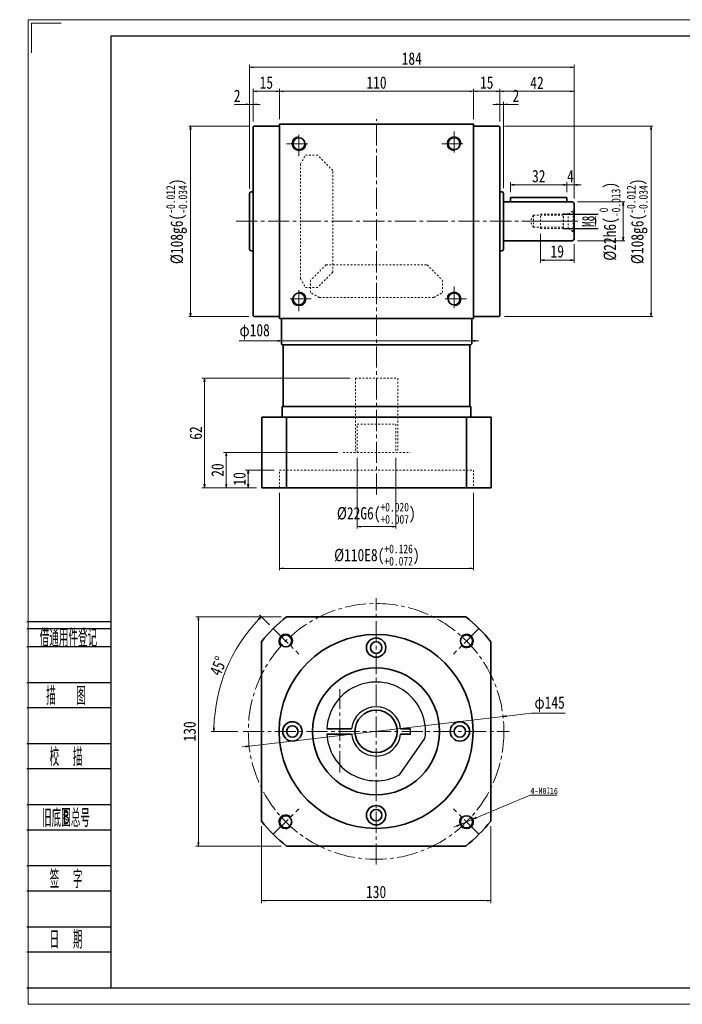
# Model space of a CAD drawing. Header units: millimetres. Extents: x -5 to 789, y 0 to 558.
# Tile 1 of 3: x -5 to 371, y 0 to 558. Entities that reach past the tile are written whole.
import ezdxf
from ezdxf.enums import TextEntityAlignment as Align

# ---------------------------------------------------------------- set-up
doc = ezdxf.new("R2010")
doc.units = ezdxf.units.MM
doc.linetypes.add('点画线', pattern=[18, 12, -2, 2, -2])
doc.linetypes.add('虚线', pattern=[2, 1, -1])
doc.layers.add('2细线层', color=4, linetype='Continuous')
doc.layers.add('6文字层', color=3, linetype='Continuous')
for name, color, linetype, lineweight in [('CDRAFT0', 7, 'Continuous', 35), ('中心线层', 1, '点画线', 18), ('图框_外框线', 7, 'Continuous', 18), ('尺寸线层', 3, 'Continuous', 18), ('粗实线层', 7, 'Continuous', 35), ('细实线', 211, 'Continuous', 18)]:
    doc.layers.add(name, color=color, linetype=linetype, lineweight=lineweight)
doc.styles.add('PC_TEXTSTYLE', font='ISOCP.SHX', dxfattribs={"width": 0.707, "bigfont": 'GBCBIG.SHX'})
doc.styles.add('宋体', font='txt', dxfattribs={"width": 0.8})
doc.styles.add('标准', font='txt', dxfattribs={"width": 0.667})
doc.dimstyles.new('a4-1-1', dxfattribs={"dimtxt": 3, "dimasz": 3, "dimexe": 1.5, "dimexo": 0, "dimgap": 0.5, "dimtad": 1, "dimdec": 3, "dimdsep": 46, "dimtxsty": '标准', "dimblk": '_CAXARROW', "dimcen": 0, "dimdle": 4, "dimazin": 2, "dimtfac": 0.707107, "dimtdec": 3, "dimtix": 1, "dimtmove": 2, "dimatfit": 3, "dimfxl": 0, "dimfrac": 2, "dimtolj": 1, "dimtzin": 0, "dimarcsym": 0})
doc.dimstyles.new('A水平标注$0', dxfattribs={"dimtxt": 3.5, "dimasz": 2, "dimexe": 1.5, "dimexo": 3, "dimgap": 1.1, "dimtad": 1, "dimtoh": 1, "dimdec": 4, "dimdsep": 46, "dimtxsty": '宋体', "dimblk": 'OPEN', "dimcen": 3, "dimclrd": 3, "dimclre": 3, "dimclrt": 6, "dimadec": 0, "dimazin": 0, "dimtm": 1e-09, "dimtfac": 1, "dimtdec": 4, "dimtix": 1, "dimtmove": 0, "dimatfit": 3, "dimldrblk": 'OPEN', "dimfxl": 0, "dimlwd": 13, "dimlwe": 13, "dimarcsym": 0})
doc.dimstyles.new('D直径标注φ25', dxfattribs={"dimtxt": 3.5, "dimasz": 2, "dimexe": 1, "dimexo": 3, "dimtad": 1, "dimtoh": 1, "dimdec": 1, "dimdsep": 46, "dimtxsty": '宋体', "dimblk": 'OPEN', "dimcen": 3, "dimclrd": 3, "dimclre": 3, "dimclrt": 130, "dimadec": 0, "dimazin": 0, "dimtm": 1e-09, "dimtfac": 1, "dimtdec": 1, "dimtmove": 0, "dimatfit": 0, "dimldrblk": 'OPEN', "dimfxl": 0, "dimlwd": 13, "dimlwe": 13, "dimarcsym": 0})
doc.dimstyles.new('螺孔(M8-7H)', dxfattribs={"dimtxt": 3.5, "dimasz": 2, "dimexe": 1.25, "dimexo": 3, "dimtad": 1, "dimtoh": 1, "dimdec": 4, "dimdsep": 46, "dimtxsty": '宋体', "dimblk": 'OPEN', "dimcen": 3, "dimclrd": 3, "dimclre": 3, "dimclrt": 2, "dimadec": 0, "dimazin": 0, "dimtm": 1e-09, "dimtfac": 1, "dimtdec": 4, "dimtmove": 0, "dimatfit": 3, "dimldrblk": 'OPEN', "dimfxl": 0, "dimlwd": 9, "dimlwe": 9, "dimarcsym": 0})

# ---------------------------------------------------------------- blocks, each defined once
blk = doc.blocks.new('m8-11111_1')
at = {"layer": '中心线层', "linetype": '点画线', "lineweight": 18}
blk.add_line((27.67, 0), (-2.1, 0), dxfattribs=at)
at = {"layer": '粗实线层', "color": 6, "linetype": '虚线', "lineweight": 18}
for p, q in [((0, -6.6), (0, 6.6)), ((0, 6.6), (0.43, 5.86)), ((3.3, 4.2), (0.43, 5.86)), ((0.43, -5.86), (0.43, 5.86)), ((6, 4.2), (3.3, 4.2)), ((3.3, -4.2), (3.3, 4.2)), ((6.2, 4), (6, 4.2)), ((6, -4.2), (6, 4.2)), ((19, 4), (6.2, 4)), ((6.2, -4), (6.2, 4)), ((23, 3.4), (6.2, 3.4)), ((19, -4), (19, 4)), ((23, 3.4), (24.96, 0)), ((23, 3.4), (23, -3.4)), ((23, -3.4), (24.96, 0)), ((3.3, -4.2), (0.43, -5.86)), ((6, -4.2), (3.3, -4.2)), ((6.2, -4), (6, -4.2)), ((23, -3.4), (6.2, -3.4)), ((19, -4), (6.2, -4)), ((0, -6.6), (0.43, -5.86))]:
    blk.add_line(p, q, dxfattribs=at)
blk = doc.blocks.new('_Open')
at = {"color": 0, "linetype": 'ByBlock', "lineweight": -2}
for p, q in [((-1, 0.17), (0, 0)), ((-1, -0.17), (0, 0)), ((0, 0), (-1, 0))]:
    blk.add_line(p, q, dxfattribs=at)
blk = doc.blocks.new('*D14')
at = {"layer": 'Defpoints', "color": 0}
for p in [(127.65, 517.58), (127.65, 497.38), (142.65, 498.88)]:
    blk.add_point(p, dxfattribs=at)
at = {"layer": '尺寸线层', "color": 3, "lineweight": 13}
for p, q in [((127.65, 500.38), (127.65, 519.08)), ((140.65, 517.58), (129.65, 517.58)), ((142.65, 501.88), (142.65, 519.08))]:
    blk.add_line(p, q, dxfattribs=at)
at = {"layer": '尺寸线层', "color": 3, "lineweight": 13, "xscale": 2, "yscale": 2, "zscale": 2, "rotation": 180}
blk.add_blockref('_Open', (127.65, 517.58), dxfattribs=at)
at = {"layer": '尺寸线层', "color": 3, "lineweight": 13, "xscale": 2, "yscale": 2, "zscale": 2}
blk.add_blockref('_Open', (142.65, 517.58), dxfattribs=at)
at = {"layer": '尺寸线层', "color": 6, "insert": (135.15, 522.48), "char_height": 7, "attachment_point": 5, "style": '宋体'}
blk.add_mtext('15', dxfattribs=at)
blk = doc.blocks.new('*D15')
at = {"layer": 'Defpoints', "color": 0}
for p in [(267.65, 517.58), (252.65, 498.88), (267.65, 497.38)]:
    blk.add_point(p, dxfattribs=at)
at = {"layer": '尺寸线层', "color": 3, "lineweight": 13}
for p, q in [((252.65, 501.88), (252.65, 519.08)), ((254.65, 517.58), (265.65, 517.58)), ((267.65, 500.38), (267.65, 519.08))]:
    blk.add_line(p, q, dxfattribs=at)
at = {"layer": '尺寸线层', "color": 3, "lineweight": 13, "xscale": 2, "yscale": 2, "zscale": 2, "rotation": 180}
blk.add_blockref('_Open', (252.65, 517.58), dxfattribs=at)
at = {"layer": '尺寸线层', "color": 3, "lineweight": 13, "xscale": 2, "yscale": 2, "zscale": 2}
blk.add_blockref('_Open', (267.65, 517.58), dxfattribs=at)
at = {"layer": '尺寸线层', "color": 6, "insert": (260.15, 522.48), "char_height": 7, "attachment_point": 5, "style": '宋体'}
blk.add_mtext('15', dxfattribs=at)
blk = doc.blocks.new('*D16')
at = {"layer": 'Defpoints', "color": 0}
for p in [(252.65, 517.58), (142.65, 498.88), (252.65, 498.88)]:
    blk.add_point(p, dxfattribs=at)
at = {"layer": '尺寸线层', "color": 3, "lineweight": 13}
for p, q in [((142.65, 501.88), (142.65, 519.08)), ((144.65, 517.58), (250.65, 517.58)), ((252.65, 501.88), (252.65, 519.08))]:
    blk.add_line(p, q, dxfattribs=at)
at = {"layer": '尺寸线层', "color": 3, "lineweight": 13, "xscale": 2, "yscale": 2, "zscale": 2, "rotation": 180}
blk.add_blockref('_Open', (142.65, 517.58), dxfattribs=at)
at = {"layer": '尺寸线层', "color": 3, "lineweight": 13, "xscale": 2, "yscale": 2, "zscale": 2}
blk.add_blockref('_Open', (252.65, 517.58), dxfattribs=at)
at = {"layer": '尺寸线层', "color": 6, "insert": (197.65, 522.5), "char_height": 7, "attachment_point": 5, "style": '宋体'}
blk.add_mtext('110', dxfattribs=at)
blk = doc.blocks.new('*D17')
at = {"layer": 'Defpoints', "color": 0}
for p in [(125.65, 531.19), (125.65, 459.49), (309.65, 453.88)]:
    blk.add_point(p, dxfattribs=at)
at = {"layer": '尺寸线层', "color": 3, "lineweight": 13}
for p, q in [((125.65, 462.49), (125.65, 532.69)), ((307.65, 531.19), (127.65, 531.19)), ((309.65, 456.88), (309.65, 532.69))]:
    blk.add_line(p, q, dxfattribs=at)
at = {"layer": '尺寸线层', "color": 3, "lineweight": 13, "xscale": 2, "yscale": 2, "zscale": 2, "rotation": 180}
blk.add_blockref('_Open', (125.65, 531.19), dxfattribs=at)
at = {"layer": '尺寸线层', "color": 3, "lineweight": 13, "xscale": 2, "yscale": 2, "zscale": 2}
blk.add_blockref('_Open', (309.65, 531.19), dxfattribs=at)
at = {"layer": '尺寸线层', "color": 6, "insert": (217.65, 536.11), "char_height": 7, "attachment_point": 5, "style": '宋体'}
blk.add_mtext('184', dxfattribs=at)
blk = doc.blocks.new('*D18')
at = {"layer": 'Defpoints', "color": 0}
for p in [(128.15, 497.88), (92.12, 389.88), (128.15, 389.88)]:
    blk.add_point(p, dxfattribs=at)
at = {"layer": '尺寸线层', "color": 3, "lineweight": 13}
for p, q in [((125.15, 497.88), (91.12, 497.88)), ((92.12, 495.88), (92.12, 391.88)), ((125.15, 389.88), (91.12, 389.88))]:
    blk.add_line(p, q, dxfattribs=at)
at = {"layer": '尺寸线层', "color": 3, "lineweight": 13, "xscale": 2, "yscale": 2, "zscale": 2}
for p, rotation in [((92.12, 497.88), 89.99999999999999), ((92.12, 389.88), 270)]:
    blk.add_blockref('_Open', p, dxfattribs=dict(at, rotation=rotation))
at = {"layer": '尺寸线层', "color": 130, "insert": (84.29, 443.88), "char_height": 7, "attachment_point": 5, "rotation": 90, "style": '宋体'}
blk.add_mtext('{\\A1;\\A1;%%C108g6({\\H0.707107x;\\S-0.012^ -0.034;})}', dxfattribs=at)
blk = doc.blocks.new('_CAXARROW')
blk.add_hatch(color=0).paths.add_polyline_path([(0, 0), (-1, 0.125), (-1, -0.125)], flags=0)
blk = doc.blocks.new('*D19')
at = {"layer": 'Defpoints', "color": 0}
for p in [(303.45, 447.88), (303.45, 439.88), (321.77, 439.88)]:
    blk.add_point(p, dxfattribs=at)
at = {"layer": '尺寸线层', "color": 0, "lineweight": -2}
for p, q in [((303.45, 447.88), (323.27, 447.88)), ((321.77, 444.88), (321.77, 442.88)), ((303.45, 439.88), (323.27, 439.88))]:
    blk.add_line(p, q, dxfattribs=at)
at = {"layer": '尺寸线层', "color": 0, "lineweight": -2, "xscale": 3, "yscale": 3, "zscale": 3}
for p, rotation in [((321.77, 447.88), 90), ((321.77, 439.88), 270)]:
    blk.add_blockref('_CAXARROW', p, dxfattribs=dict(at, rotation=rotation))
at = {"layer": '尺寸线层', "color": 0, "insert": (317.77, 443.88), "char_height": 7, "attachment_point": 5, "rotation": 90, "style": '标准'}
blk.add_mtext('\\A1;M8', dxfattribs=at)
blk = doc.blocks.new('*D20')
at = {"layer": 'Defpoints', "color": 0}
for p in [(308.65, 454.88), (308.65, 432.88), (337.57, 432.88)]:
    blk.add_point(p, dxfattribs=at)
at = {"layer": '尺寸线层', "color": 3, "lineweight": 13}
for p, q in [((311.65, 454.88), (338.57, 454.88)), ((337.57, 452.88), (337.57, 434.88)), ((311.65, 432.88), (338.57, 432.88))]:
    blk.add_line(p, q, dxfattribs=at)
at = {"layer": '尺寸线层', "color": 3, "lineweight": 13, "xscale": 2, "yscale": 2, "zscale": 2}
for p, rotation in [((337.57, 454.88), 90), ((337.57, 432.88), 270)]:
    blk.add_blockref('_Open', p, dxfattribs=dict(at, rotation=rotation))
at = {"layer": '尺寸线层', "color": 130, "insert": (329.97, 443.88), "char_height": 7, "attachment_point": 5, "rotation": 90, "style": '宋体'}
blk.add_mtext('{\\A1;\\A1;%%C22h6({\\H0.707107x;\\S 0^ -0.013;})}', dxfattribs=at)
blk = doc.blocks.new('*D21')
at = {"layer": 'Defpoints', "color": 0}
for p in [(267.15, 497.88), (267.15, 389.88), (353.35, 389.88)]:
    blk.add_point(p, dxfattribs=at)
at = {"layer": '尺寸线层', "color": 3, "lineweight": 13}
for p, q in [((270.15, 497.88), (354.35, 497.88)), ((353.35, 495.88), (353.35, 391.88)), ((270.15, 389.88), (354.35, 389.88))]:
    blk.add_line(p, q, dxfattribs=at)
at = {"layer": '尺寸线层', "color": 3, "lineweight": 13, "xscale": 2, "yscale": 2, "zscale": 2}
for p, rotation in [((353.35, 497.88), 90), ((353.35, 389.88), 270)]:
    blk.add_blockref('_Open', p, dxfattribs=dict(at, rotation=rotation))
at = {"layer": '尺寸线层', "color": 130, "insert": (345.52, 443.88), "char_height": 7, "attachment_point": 5, "rotation": 90, "style": '宋体'}
blk.add_mtext('{\\A1;\\A1;%%C108g6({\\H0.707107x;\\S-0.012^ -0.034;})}', dxfattribs=at)
blk = doc.blocks.new('*D32')
at = {"layer": 'Defpoints', "color": 0}
for p in [(305.65, 464.53), (305.65, 457.38), (309.65, 453.88)]:
    blk.add_point(p, dxfattribs=at)
at = {"layer": '尺寸线层', "color": 3, "lineweight": 13}
for p, q in [((303.65, 464.53), (301.65, 464.53)), ((305.65, 460.38), (305.65, 466.03)), ((309.65, 464.53), (305.65, 464.53)), ((309.65, 456.88), (309.65, 466.03)), ((311.65, 464.53), (313.65, 464.53))]:
    blk.add_line(p, q, dxfattribs=at)
at = {"layer": '尺寸线层', "color": 3, "lineweight": 13, "xscale": 2, "yscale": 2, "zscale": 2}
blk.add_blockref('_Open', (305.65, 464.53), dxfattribs=at)
at = {"layer": '尺寸线层', "color": 3, "lineweight": 13, "xscale": 2, "yscale": 2, "zscale": 2, "rotation": 180}
blk.add_blockref('_Open', (309.65, 464.53), dxfattribs=at)
at = {"layer": '尺寸线层', "color": 6, "insert": (307.65, 469.42), "char_height": 7, "attachment_point": 5, "style": '宋体'}
blk.add_mtext('4', dxfattribs=at)
blk = doc.blocks.new('*D33')
at = {"layer": 'Defpoints', "color": 0}
for p in [(273.65, 464.53), (273.65, 457.38), (305.65, 457.38)]:
    blk.add_point(p, dxfattribs=at)
at = {"layer": '尺寸线层', "color": 3, "lineweight": 13}
for p, q in [((273.65, 460.38), (273.65, 466.03)), ((303.65, 464.53), (275.65, 464.53)), ((305.65, 460.38), (305.65, 466.03))]:
    blk.add_line(p, q, dxfattribs=at)
at = {"layer": '尺寸线层', "color": 3, "lineweight": 13, "xscale": 2, "yscale": 2, "zscale": 2, "rotation": 180}
blk.add_blockref('_Open', (273.65, 464.53), dxfattribs=at)
at = {"layer": '尺寸线层', "color": 3, "lineweight": 13, "xscale": 2, "yscale": 2, "zscale": 2}
blk.add_blockref('_Open', (305.65, 464.53), dxfattribs=at)
at = {"layer": '尺寸线层', "color": 6, "insert": (289.65, 469.45), "char_height": 7, "attachment_point": 5, "style": '宋体'}
blk.add_mtext('32', dxfattribs=at)
blk = doc.blocks.new('*D34')
at = {"layer": 'Defpoints', "color": 0}
for p in [(290.65, 439.88), (309.65, 433.88), (290.65, 421.88)]:
    blk.add_point(p, dxfattribs=at)
at = {"layer": '尺寸线层', "color": 3, "lineweight": 13}
for p, q in [((290.65, 436.88), (290.65, 420.38)), ((309.65, 430.88), (309.65, 420.38)), ((307.65, 421.88), (292.65, 421.88))]:
    blk.add_line(p, q, dxfattribs=at)
at = {"layer": '尺寸线层', "color": 3, "lineweight": 13, "xscale": 2, "yscale": 2, "zscale": 2, "rotation": 180}
blk.add_blockref('_Open', (290.65, 421.88), dxfattribs=at)
at = {"layer": '尺寸线层', "color": 3, "lineweight": 13, "xscale": 2, "yscale": 2, "zscale": 2}
blk.add_blockref('_Open', (309.65, 421.88), dxfattribs=at)
at = {"layer": '尺寸线层', "color": 6, "insert": (300.15, 426.8), "char_height": 7, "attachment_point": 5, "style": '宋体'}
blk.add_mtext('19', dxfattribs=at)
blk = doc.blocks.new('*D35')
at = {"layer": 'Defpoints', "color": 0}
for p in [(125.65, 510.17), (127.65, 497.38), (125.65, 459.63)]:
    blk.add_point(p, dxfattribs=at)
at = {"layer": '尺寸线层', "color": 3, "lineweight": 13}
for p, q in [((117.06, 510.17), (121.65, 510.17)), ((121.65, 510.17), (123.65, 510.17)), ((125.65, 462.63), (125.65, 511.67)), ((127.65, 510.17), (125.65, 510.17)), ((127.65, 500.38), (127.65, 511.67)), ((129.65, 510.17), (131.65, 510.17))]:
    blk.add_line(p, q, dxfattribs=at)
at = {"layer": '尺寸线层', "color": 3, "lineweight": 13, "xscale": 2, "yscale": 2, "zscale": 2}
blk.add_blockref('_Open', (125.65, 510.17), dxfattribs=at)
at = {"layer": '尺寸线层', "color": 3, "lineweight": 13, "xscale": 2, "yscale": 2, "zscale": 2, "rotation": 180}
blk.add_blockref('_Open', (127.65, 510.17), dxfattribs=at)
at = {"layer": '尺寸线层', "color": 6, "insert": (118.61, 515.05), "char_height": 7, "attachment_point": 5, "style": '宋体'}
blk.add_mtext('2', dxfattribs=at)
blk = doc.blocks.new('*D36')
at = {"layer": 'Defpoints', "color": 0}
for p in [(269.65, 510.17), (267.65, 497.38), (269.65, 459.63)]:
    blk.add_point(p, dxfattribs=at)
at = {"layer": '尺寸线层', "color": 3, "lineweight": 13}
for p, q in [((265.65, 510.17), (263.65, 510.17)), ((267.65, 500.38), (267.65, 511.67)), ((267.65, 510.17), (269.65, 510.17)), ((269.65, 462.63), (269.65, 511.67)), ((273.65, 510.17), (271.65, 510.17)), ((278.25, 510.17), (273.65, 510.17))]:
    blk.add_line(p, q, dxfattribs=at)
at = {"layer": '尺寸线层', "color": 3, "lineweight": 13, "xscale": 2, "yscale": 2, "zscale": 2}
blk.add_blockref('_Open', (267.65, 510.17), dxfattribs=at)
at = {"layer": '尺寸线层', "color": 3, "lineweight": 13, "xscale": 2, "yscale": 2, "zscale": 2, "rotation": 180}
blk.add_blockref('_Open', (269.65, 510.17), dxfattribs=at)
at = {"layer": '尺寸线层', "color": 6, "insert": (276.7, 515.05), "char_height": 7, "attachment_point": 5, "style": '宋体'}
blk.add_mtext('2', dxfattribs=at)
blk = doc.blocks.new('*D37')
at = {"layer": 'Defpoints', "color": 0}
for p in [(267.65, 517.58), (267.65, 497.38), (309.65, 453.88)]:
    blk.add_point(p, dxfattribs=at)
at = {"layer": '尺寸线层', "color": 3, "lineweight": 13}
for p, q in [((267.65, 500.38), (267.65, 519.08)), ((307.65, 517.58), (269.65, 517.58)), ((309.65, 456.88), (309.65, 519.08))]:
    blk.add_line(p, q, dxfattribs=at)
at = {"layer": '尺寸线层', "color": 3, "lineweight": 13, "xscale": 2, "yscale": 2, "zscale": 2, "rotation": 180}
blk.add_blockref('_Open', (267.65, 517.58), dxfattribs=at)
at = {"layer": '尺寸线层', "color": 3, "lineweight": 13, "xscale": 2, "yscale": 2, "zscale": 2}
blk.add_blockref('_Open', (309.65, 517.58), dxfattribs=at)
at = {"layer": '尺寸线层', "color": 6, "insert": (288.65, 522.46), "char_height": 7, "attachment_point": 5, "style": '宋体'}
blk.add_mtext('42', dxfattribs=at)
blk = doc.blocks.new('*D38')
at = {"layer": 'Defpoints', "color": 0}
for p in [(142.65, 292.88), (252.65, 292.88), (252.65, 247.12)]:
    blk.add_point(p, dxfattribs=at)
at = {"layer": '尺寸线层', "color": 3, "lineweight": 13}
for p, q in [((142.65, 289.88), (142.65, 246.12)), ((252.65, 289.88), (252.65, 246.12)), ((144.65, 247.12), (250.65, 247.12))]:
    blk.add_line(p, q, dxfattribs=at)
at = {"layer": '尺寸线层', "color": 3, "lineweight": 13, "xscale": 2, "yscale": 2, "zscale": 2, "rotation": 180}
blk.add_blockref('_Open', (142.65, 247.12), dxfattribs=at)
at = {"layer": '尺寸线层', "color": 3, "lineweight": 13, "xscale": 2, "yscale": 2, "zscale": 2}
blk.add_blockref('_Open', (252.65, 247.12), dxfattribs=at)
at = {"layer": '尺寸线层', "color": 130, "insert": (197.84, 254.71), "char_height": 7, "attachment_point": 5, "style": '宋体'}
blk.add_mtext('{\\A1;\\A1;%%C110E8({\\H0.707107x;\\S+0.126^ +0.072;})}', dxfattribs=at)
blk = doc.blocks.new('*D39')
at = {"layer": 'Defpoints', "color": 0}
for p in [(124.88, 302.88), (142.65, 302.88), (132.65, 292.88)]:
    blk.add_point(p, dxfattribs=at)
at = {"layer": '尺寸线层', "color": 3, "lineweight": 13}
for p, q in [((139.65, 302.88), (123.38, 302.88)), ((124.88, 294.88), (124.88, 300.88)), ((129.65, 292.88), (123.38, 292.88))]:
    blk.add_line(p, q, dxfattribs=at)
at = {"layer": '尺寸线层', "color": 3, "lineweight": 13, "xscale": 2, "yscale": 2, "zscale": 2}
for p, rotation in [((124.88, 302.88), 90), ((124.88, 292.88), 270)]:
    blk.add_blockref('_Open', p, dxfattribs=dict(at, rotation=rotation))
at = {"layer": '尺寸线层', "color": 6, "insert": (119.96, 297.88), "char_height": 7, "attachment_point": 5, "rotation": 90, "style": '宋体'}
blk.add_mtext('10', dxfattribs=at)
blk = doc.blocks.new('*D40')
at = {"layer": 'Defpoints', "color": 0}
for p in [(100.1, 354.88), (185.65, 354.88), (132.65, 292.88)]:
    blk.add_point(p, dxfattribs=at)
at = {"layer": '尺寸线层', "color": 3, "lineweight": 13}
for p, q in [((182.65, 354.88), (98.6, 354.88)), ((100.1, 294.88), (100.1, 352.88)), ((129.65, 292.88), (98.6, 292.88))]:
    blk.add_line(p, q, dxfattribs=at)
at = {"layer": '尺寸线层', "color": 3, "lineweight": 13, "xscale": 2, "yscale": 2, "zscale": 2}
for p, rotation in [((100.1, 354.88), 90), ((100.1, 292.88), 270)]:
    blk.add_blockref('_Open', p, dxfattribs=dict(at, rotation=rotation))
at = {"layer": '尺寸线层', "color": 6, "insert": (95.17, 323.88), "char_height": 7, "attachment_point": 5, "rotation": 90, "style": '宋体'}
blk.add_mtext('62', dxfattribs=at)
blk = doc.blocks.new('*D41')
at = {"layer": 'Defpoints', "color": 0}
for p in [(143.65, 379.65), (251.65, 379.32), (251.65, 376.08)]:
    blk.add_point(p, dxfattribs=at)
at = {"layer": '尺寸线层', "color": 3, "lineweight": 13}
for p, q in [((119.7, 376.08), (138.81, 376.08)), ((138.81, 376.08), (141.65, 376.08)), ((143.65, 376.65), (143.65, 375.08)), ((143.65, 376.08), (251.65, 376.08)), ((251.65, 376.32), (251.65, 375.08)), ((253.65, 376.08), (255.65, 376.08))]:
    blk.add_line(p, q, dxfattribs=at)
at = {"layer": '尺寸线层', "color": 3, "lineweight": 13, "xscale": 2, "yscale": 2, "zscale": 2}
blk.add_blockref('_Open', (143.65, 376.08), dxfattribs=at)
at = {"layer": '尺寸线层', "color": 3, "lineweight": 13, "xscale": 2, "yscale": 2, "zscale": 2, "rotation": 180}
blk.add_blockref('_Open', (251.65, 376.08), dxfattribs=at)
at = {"layer": '尺寸线层', "color": 130, "insert": (128.51, 381.24), "char_height": 7, "attachment_point": 5, "style": '宋体'}
blk.add_mtext('φ108', dxfattribs=at)
blk = doc.blocks.new('*D42')
at = {"layer": 'Defpoints', "color": 0}
for p in [(146.61, 219.71), (96.59, 89.71), (146.61, 89.71)]:
    blk.add_point(p, dxfattribs=at)
at = {"layer": '尺寸线层', "color": 3, "lineweight": 13}
for p, q in [((143.61, 219.71), (95.09, 219.71)), ((96.59, 217.71), (96.59, 91.71)), ((143.61, 89.71), (95.09, 89.71))]:
    blk.add_line(p, q, dxfattribs=at)
at = {"layer": '尺寸线层', "color": 3, "lineweight": 13, "xscale": 2, "yscale": 2, "zscale": 2}
for p, rotation in [((96.59, 219.71), 89.99999999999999), ((96.59, 89.71), 270)]:
    blk.add_blockref('_Open', p, dxfattribs=dict(at, rotation=rotation))
at = {"layer": '尺寸线层', "color": 6, "insert": (91.67, 154.71), "char_height": 7, "attachment_point": 5, "rotation": 90, "style": '宋体'}
blk.add_mtext('130', dxfattribs=at)
blk = doc.blocks.new('*D43')
at = {"layer": 'Defpoints', "color": 0}
for p in [(139.08, 213.05), (153.55, 198.58), (112.42, 189.92), (121.91, 154.71), (272.91, 154.71)]:
    blk.add_point(p, dxfattribs=at)
at = {"layer": '尺寸线层', "color": 3, "lineweight": 13}
for p, q in [((136.95, 215.17), (131.3, 220.82)), ((118.91, 154.71), (103.92, 154.71))]:
    blk.add_line(p, q, dxfattribs=at)
blk.add_arc((197.41, 154.71), 91.99, 136.2457, 178.7543, dxfattribs=at)
at = {"layer": '尺寸线层', "color": 3, "lineweight": 13, "xscale": 2, "yscale": 2, "zscale": 2}
for p, rotation in [((132.36, 219.76), 45.62283992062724), ((105.42, 154.71), 269.3771600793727)]:
    blk.add_blockref('_Open', p, dxfattribs=dict(at, rotation=rotation))
at = {"layer": '尺寸线层', "color": 6, "insert": (107.91, 191.79), "char_height": 7, "attachment_point": 5, "rotation": 67.5, "style": '宋体'}
blk.add_mtext('45%%d', dxfattribs=at)
blk = doc.blocks.new('*D44')
at = {"layer": 'Defpoints', "color": 0}
for p in [(269.43, 163.09), (125.4, 146.33)]:
    blk.add_point(p, dxfattribs=at)
at = {"layer": '尺寸线层', "color": 3, "lineweight": 13}
for p, q in [((125.4, 146.33), (269.43, 163.09)), ((285.52, 164.97), (271.41, 163.32)), ((304.6, 164.97), (285.52, 164.97)), ((123.41, 146.1), (121.43, 145.87))]:
    blk.add_line(p, q, dxfattribs=at)
at = {"layer": '尺寸线层', "color": 3, "lineweight": 13, "xscale": 2, "yscale": 2, "zscale": 2}
for p, rotation in [((269.43, 163.09), 186.6383326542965), ((125.4, 146.33), 6.638332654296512)]:
    blk.add_blockref('_Open', p, dxfattribs=dict(at, rotation=rotation))
at = {"layer": '尺寸线层', "color": 130, "insert": (295.81, 170.12), "char_height": 7, "attachment_point": 5, "style": '宋体'}
blk.add_mtext('φ145', dxfattribs=at)
blk = doc.blocks.new('*D12')
at = {"layer": 'Defpoints', "color": 0}
for p in [(112.42, 312.88), (178.63, 312.88), (132.65, 292.88)]:
    blk.add_point(p, dxfattribs=at)
at = {"layer": '尺寸线层', "color": 3, "lineweight": 13}
for p, q in [((175.63, 312.88), (110.92, 312.88)), ((112.42, 294.88), (112.42, 310.88)), ((129.65, 292.88), (110.92, 292.88))]:
    blk.add_line(p, q, dxfattribs=at)
at = {"layer": '尺寸线层', "color": 3, "lineweight": 13, "xscale": 2, "yscale": 2, "zscale": 2}
for p, rotation in [((112.42, 312.88), 90), ((112.42, 292.88), 270)]:
    blk.add_blockref('_Open', p, dxfattribs=dict(at, rotation=rotation))
at = {"layer": '尺寸线层', "color": 6, "insert": (107.5, 302.88), "char_height": 7, "attachment_point": 5, "rotation": 90, "style": '宋体'}
blk.add_mtext('20', dxfattribs=at)
blk = doc.blocks.new('*D13')
at = {"layer": 'Defpoints', "color": 0}
for p in [(186.65, 312.88), (208.65, 312.88), (208.65, 270.81)]:
    blk.add_point(p, dxfattribs=at)
at = {"layer": '尺寸线层', "color": 3, "lineweight": 13}
for p, q in [((186.65, 309.88), (186.65, 269.81)), ((208.65, 309.88), (208.65, 269.81)), ((188.65, 270.81), (206.65, 270.81))]:
    blk.add_line(p, q, dxfattribs=at)
at = {"layer": '尺寸线层', "color": 3, "lineweight": 13, "xscale": 2, "yscale": 2, "zscale": 2, "rotation": 180}
blk.add_blockref('_Open', (186.65, 270.81), dxfattribs=at)
at = {"layer": '尺寸线层', "color": 3, "lineweight": 13, "xscale": 2, "yscale": 2, "zscale": 2}
blk.add_blockref('_Open', (208.65, 270.81), dxfattribs=at)
at = {"layer": '尺寸线层', "color": 130, "insert": (197.52, 278.4), "char_height": 7, "attachment_point": 5, "style": '宋体'}
blk.add_mtext('{\\A1;\\A1;%%C22G6({\\H0.707107x;\\S+0.020^ +0.007;})}', dxfattribs=at)
blk = doc.blocks.new('*D45')
at = {"layer": 'Defpoints', "color": 0}
for p in [(132.41, 103.91), (262.41, 103.91), (262.41, 58.76)]:
    blk.add_point(p, dxfattribs=at)
at = {"layer": '尺寸线层', "color": 3, "lineweight": 13}
for p, q in [((132.41, 100.91), (132.41, 57.26)), ((262.41, 100.91), (262.41, 57.26)), ((134.41, 58.76), (260.41, 58.76))]:
    blk.add_line(p, q, dxfattribs=at)
at = {"layer": '尺寸线层', "color": 3, "lineweight": 13, "xscale": 2, "yscale": 2, "zscale": 2, "rotation": 180}
blk.add_blockref('_Open', (132.41, 58.76), dxfattribs=at)
at = {"layer": '尺寸线层', "color": 3, "lineweight": 13, "xscale": 2, "yscale": 2, "zscale": 2}
blk.add_blockref('_Open', (262.41, 58.76), dxfattribs=at)
at = {"layer": '尺寸线层', "color": 6, "insert": (197.41, 63.69), "char_height": 7, "attachment_point": 5, "style": '宋体'}
blk.add_mtext('130', dxfattribs=at)
blk = doc.blocks.new('*D46')
at = {"color": 3, "lineweight": 9}
for p, q in [((284.76, 118.57), (254.21, 105.77)), ((300.1, 118.57), (284.76, 118.57)), ((243.14, 101.13), (241.3, 100.36)), ((244.99, 101.9), (252.37, 104.99))]:
    blk.add_line(p, q, dxfattribs=at)
at = {"layer": 'Defpoints', "color": 0}
for p in [(244.99, 101.9), (252.37, 104.99)]:
    blk.add_point(p, dxfattribs=at)
at = {"color": 3, "lineweight": 9, "xscale": 2, "yscale": 2, "zscale": 2}
for p, rotation in [((252.37, 104.99), 202.7361089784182), ((244.99, 101.9), 22.73610897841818)]:
    blk.add_blockref('_Open', p, dxfattribs=dict(at, rotation=rotation))
at = {"color": 2, "insert": (292.74, 120.98), "char_height": 3.5, "attachment_point": 5, "style": '宋体'}
blk.add_mtext('4-M8{\\famgdt|b0|i0|c0|p0;x}{16}', dxfattribs=at)

msp = doc.modelspace()

# ---------------------------------------------------------------- linework, layer by layer
for p, q in [((216.91226, 153.21237), (216.91226, 156.21237)), ((210.65854, 130.04385), (225.12359, 150.70208))]:
    msp.add_line(p, q)
for radius, start, end in [(28, 351.7655006, 176.9291132), (14, 6.1506398, 173.8493602), (28, 183.0708868, 298.2344994), (14, 186.1506398, 353.8493602)]:
    msp.add_arc((197.41226, 154.71237), radius, start, end)
at = {"layer": '2细线层'}
for p, q in [((-0.68679, 217.09592), (46.9854, 217.09592)), ((-0.68679, 213.02339), (46.9854, 213.02339)), ((-0.68679, 202.84208), (46.9854, 202.84208)), ((-0.68679, 182.47945), (46.9854, 182.47945)), ((-0.68679, 168.2256), (46.9854, 168.2256)), ((-0.68679, 147.86297), (46.9854, 147.86297)), ((-0.68679, 133.60913), (46.9854, 133.60913)), ((-0.68679, 113.2465), (46.9854, 113.2465)), ((-0.68679, 98.99266), (46.9854, 98.99266)), ((-0.68679, 78.63003), (46.9854, 78.63003)), ((-0.68679, 64.37618), (46.9854, 64.37618)), ((-0.68679, 44.01355), (46.9854, 44.01355)), ((-0.68679, 29.75971), (46.9854, 29.75971)), ((-0.68679, 9.39708), (46.9854, 9.39708))]:
    msp.add_line(p, q, dxfattribs=at)
at = {"layer": 'CDRAFT0'}
for points in [[(146.60626, 219.71237), (248.21827, 219.71237)], [(132.41226, 103.90637), (132.41226, 205.51838)], [(262.41226, 205.51838), (262.41226, 103.90637)], [(248.21827, 89.71237), (146.60626, 89.71237)]]:
    msp.add_lwpolyline(points, dxfattribs=at)
for centre, radius in [((197.41226, 154.71237), 55), ((146.14702, 205.97762), 3.4), ((248.6775, 205.97762), 3.4), ((146.14702, 103.44713), 3.4), ((248.6775, 103.44713), 3.4)]:
    msp.add_circle(centre, radius, dxfattribs=at)
for start, end in [(128.0122795, 141.9877205), (38.0122795, 51.9877205), (218.0122795, 231.9877205), (308.0122795, 321.9877205)]:
    msp.add_arc((197.41226, 154.71237), 82.5, start, end, dxfattribs=at)
at = {"layer": '中心线层'}
for p, q in [((197.6543, 288.9347), (197.6543, 501.87814)), ((153.6543, 480.87814), (153.6543, 494.87814)), ((241.6543, 494.87814), (241.6543, 480.87814)), ((146.6543, 487.87814), (160.6543, 487.87814)), ((234.6543, 487.87814), (248.6543, 487.87814)), ((118.10298, 443.87814), (311.7543, 443.87814)), ((153.6543, 392.87814), (153.6543, 406.87814)), ((241.6543, 406.87814), (241.6543, 392.87814)), ((160.6543, 399.87814), (146.6543, 399.87814)), ((248.6543, 399.87814), (234.6543, 399.87814)), ((197.41226, 79.21237), (197.41226, 230.21237)), ((139.07595, 213.04868), (153.54576, 198.57888)), ((255.74857, 213.04868), (241.27877, 198.57888)), ((176.91232, 131.4578), (176.91232, 178.58689)), ((121.91226, 154.71237), (272.91226, 154.71237)), ((139.07595, 96.37606), (153.54576, 110.84587)), ((255.74857, 96.37606), (241.27877, 110.84587))]:
    msp.add_line(p, q, dxfattribs=at)
msp.add_circle((197.41226, 154.71237), 72.5, dxfattribs=at)
at = {"layer": '图框_外框线', "color": 3}
msp.add_lwpolyline([(0, 0), (789.35476, 0), (789.35476, 558.18658), (0, 558.18658)], close=True, dxfattribs=at)
msp.add_lwpolyline([(1.87942, 539.39242), (1.87942, 556.30716), (18.79416, 556.30716)], dxfattribs=at)
at = {"layer": '图框_外框线', "color": 3, "lineweight": 25}
msp.add_lwpolyline([(46.9854, 9.39708), (779.95768, 9.39708), (779.95768, 548.7895), (46.9854, 548.7895)], close=True, dxfattribs=at)
at = {"layer": '粗实线层'}
for p, q in [((128.1543, 497.87814), (127.6543, 497.37814)), ((127.6543, 497.37814), (127.6543, 390.37814)), ((142.6543, 497.87814), (128.1543, 497.87814)), ((252.6543, 497.87814), (267.1543, 497.87814)), ((267.1543, 497.87814), (267.6543, 497.37814)), ((267.6543, 497.37814), (267.6543, 390.37814)), ((125.6543, 459.62814), (125.6543, 428.12814)), ((127.6543, 460.62814), (126.6543, 460.62814)), ((267.6543, 460.62814), (268.6543, 460.62814)), ((269.6543, 459.62814), (269.6543, 428.12814)), ((269.6543, 454.87814), (308.6543, 454.87814)), ((305.6543, 457.37814), (273.6543, 457.37814)), ((273.6543, 457.37814), (273.6543, 454.87814)), ((305.6543, 457.37814), (305.6543, 454.87814)), ((309.6543, 453.87814), (309.6543, 433.87814)), ((269.6543, 432.87814), (308.6543, 432.87814)), ((127.6543, 427.12814), (126.6543, 427.12814)), ((267.6543, 427.12814), (268.6543, 427.12814)), ((127.6543, 390.37814), (128.1543, 389.87814)), ((142.6543, 389.87814), (128.1543, 389.87814)), ((144.1543, 388.87814), (143.6543, 388.37814)), ((143.6543, 388.37814), (143.6543, 374.37814)), ((251.1543, 388.87814), (251.6543, 388.37814)), ((251.6543, 388.37814), (251.6543, 374.37814)), ((252.6543, 389.87814), (267.1543, 389.87814)), ((267.6543, 390.37814), (267.1543, 389.87814)), ((144.1543, 373.87814), (143.6543, 374.37814)), ((251.1543, 373.87814), (251.6543, 374.37814)), ((144.1543, 373.87814), (251.1543, 373.87814)), ((144.6543, 338.87814), (144.6543, 373.87814)), ((250.6543, 338.87814), (250.6543, 373.87814)), ((144.1543, 338.87814), (251.1543, 338.87814)), ((144.1543, 332.87814), (144.1543, 338.87814)), ((251.1543, 332.87814), (251.1543, 338.87814)), ((132.6543, 332.87814), (132.6543, 292.87814)), ((132.6543, 332.87814), (262.6543, 332.87814)), ((146.60626, 292.87814), (146.60626, 332.87814)), ((248.70234, 292.87814), (248.70234, 332.87814)), ((262.6543, 332.87814), (262.6543, 292.87814)), ((132.6543, 292.87814), (262.6543, 292.87814)), ((169.45158, 156.21237), (183.49285, 156.21237)), ((169.45158, 153.21237), (183.49285, 153.21237)), ((216.91226, 156.21237), (211.33167, 156.21237)), ((216.91226, 153.21237), (211.33167, 153.21237))]:
    msp.add_line(p, q, dxfattribs=at)
at = {"layer": '粗实线层', "color": 6, "linetype": '虚线', "lineweight": 18}
for p, q in [((154.4543, 476.37814), (157.34105, 481.37814)), ((157.34105, 481.37814), (164.16694, 481.37814)), ((172.8543, 472.69078), (164.16694, 481.37814)), ((154.4543, 476.37814), (154.4543, 411.37814)), ((172.8543, 415.0655), (172.8543, 472.69078)), ((168.94166, 419.17814), (160.1543, 410.39078)), ((168.94166, 419.17814), (226.36694, 419.17814)), ((226.36694, 419.17814), (235.1543, 410.39078)), ((172.8543, 415.0655), (164.16694, 406.37814)), ((154.4543, 411.37814), (157.34105, 406.37814)), ((160.1543, 403.56489), (160.1543, 410.39078)), ((235.1543, 403.56489), (235.1543, 410.39078)), ((157.34105, 406.37814), (164.16694, 406.37814)), ((165.1543, 400.67814), (160.1543, 403.56489)), ((230.1543, 400.67814), (235.1543, 403.56489)), ((230.1543, 400.67814), (165.1543, 400.67814)), ((185.6543, 354.87814), (185.6543, 312.87814)), ((185.6543, 354.87814), (209.6543, 354.87814)), ((209.6543, 354.87814), (209.6543, 312.87814)), ((186.6543, 312.87814), (186.6543, 328.87814)), ((186.6543, 328.87814), (208.6543, 328.87814)), ((208.6543, 328.87814), (208.6543, 312.87814)), ((178.62741, 312.87814), (216.68119, 312.87814)), ((142.6543, 292.87814), (142.6543, 302.87814)), ((142.6543, 302.87814), (252.6543, 302.87814)), ((252.6543, 302.87814), (252.6543, 292.87814))]:
    msp.add_line(p, q, dxfattribs=at)
at = {"layer": '粗实线层'}
for points in [[(142.6543, 388.87814), (142.6543, 498.87814)], [(142.6543, 498.27814), (142.6543, 498.87814), (252.6543, 498.87814), (252.6543, 498.27814)], [(252.6543, 388.87814), (252.6543, 498.87814)], [(252.6543, 388.87814), (142.6543, 388.87814)]]:
    msp.add_lwpolyline(points, dxfattribs=at)
for centre, radius in [((153.6543, 487.87814), 3.4), ((241.6543, 487.87814), 3.4), ((153.6543, 399.87814), 3.4), ((241.6543, 399.87814), 3.4), ((197.41226, 202.21237), 5.5), ((197.41226, 202.21237), 3.25), ((197.41226, 154.71237), 36), ((197.41226, 154.71237), 12), ((149.91226, 154.71237), 5.5), ((149.91226, 154.71237), 3.25), ((244.91226, 154.71237), 5.5), ((244.91226, 154.71237), 3.25), ((197.41226, 107.21237), 5.5), ((197.41226, 107.21237), 3.25)]:
    msp.add_circle(centre, radius, dxfattribs=at)
at = {"layer": '粗实线层', "lineweight": 18}
for centre, start, end in [((153.6543, 487.87814), 90, 360), ((241.6543, 487.87814), 0, 270), ((153.6543, 399.87814), 180, 90), ((241.6543, 399.87814), 270, 180)]:
    msp.add_arc(centre, 4, start, end, dxfattribs=at)
at = {"layer": '粗实线层'}
for centre, start, end in [((126.6543, 459.62814), 90, 180), ((268.6543, 459.62814), 0, 90), ((308.6543, 453.87814), 0, 90), ((308.6543, 433.87814), 270, 0), ((126.6543, 428.12814), 180, 270), ((268.6543, 428.12814), 270, 0)]:
    msp.add_arc(centre, 1, start, end, dxfattribs=at)
at = {"layer": '细实线'}
for centre, start, end in [((146.14702, 205.97762), 315, 226.5807738), ((248.6775, 205.97762), 225, 136.5807738), ((146.14702, 103.44713), 45, 316.5807738), ((248.6775, 103.44713), 135, 46.5807738)]:
    msp.add_arc(centre, 4, start, end, dxfattribs=at)

# ---------------------------------------------------------------- block references
at = {"layer": '粗实线层', "xscale": -1}
msp.add_blockref('m8-11111_1', (309.6543, 443.87814), dxfattribs=at)

# ---------------------------------------------------------------- texts
at = {"layer": '6文字层', "color": 3, "style": 'PC_TEXTSTYLE'}
for s, width, p in [('借通用件登记', 0.667, (22.89079, 208.20271)), ('描   图', 0.6667, (21.53211, 175.35252)), ('校  描', 0.667, (21.53211, 140.73605)), ('旧底图总号', 0.667, (21.53211, 106.11958)), ('签  字', 0.667, (21.53211, 71.50311)), ('日  期', 0.667, (21.54481, 37.08986))]:
    msp.add_text(s, height=10.181316, dxfattribs=dict(at, width=width)).set_placement(p, align=Align.MIDDLE)
at = {"layer": '6文字层', "width": 0.707}
msp.add_text('B', height=8.14505, dxfattribs=at).set_placement((21.53211, 106.11958), align=Align.MIDDLE)

# ---------------------------------------------------------------- dimensions: what is measured, and where the dimension line sits
dim = msp.add_diameter_dim_2p(p1=(244.98832, 101.90118), p2=(252.36668, 104.99308), text='4-M<>{\\famgdt|b0|i0|c0|p0;x}{16}', dimstyle='螺孔(M8-7H)', override={"dimgap": 0.625, "dimtad": 1, "dimtih": 0, "dimtoh": 1, "dimdec": 4, "dimlfac": 1, "dimpost": '<>', "dimcen": 0, "dimse1": 0, "dimse2": 0, "dimsd1": 0, "dimsd2": 0, "dimtix": 0, "dimtofl": 1, "dimatfit": 3, "dimtvp": 0.1})
dim.commit()
dim.dimension.update_dxf_attribs({"geometry": '*D46', "text_midpoint": (292.73942, 118.56644), "dimtype": 163})
at = {"layer": '尺寸线层'}
for base, p1, p2, picture, middle in [((125.6543, 531.18635), (309.6543, 453.87814), (125.6543, 459.48926), '*D17', (217.6543, 536.10813)), ((127.6543, 517.57828), (142.6543, 498.87814), (127.6543, 497.37814), '*D14', (135.1543, 522.48051)), ((252.6543, 517.57828), (142.6543, 498.87814), (252.6543, 498.87814), '*D16', (197.6543, 522.50007)), ((267.6543, 517.57828), (252.6543, 498.87814), (267.6543, 497.37814), '*D15', (260.1543, 522.48051)), ((267.6543, 517.57828), (309.6543, 453.87814), (267.6543, 497.37814), '*D37', (288.6543, 522.46096)), ((273.6543, 464.53302), (305.6543, 457.37814), (273.6543, 457.37814), '*D33', (289.6543, 469.45481)), ((305.6543, 464.53302), (309.6543, 453.87814), (305.6543, 457.37814), '*D32', (307.6543, 469.4157)), ((290.6543, 421.87814), (309.6543, 433.87814), (290.6543, 439.87814), '*D34', (300.1543, 426.79993)), ((262.41226, 58.7648), (132.41226, 103.90637), (262.41226, 103.90637), '*D45', (197.41226, 63.68659))]:
    dim = msp.add_linear_dim(base=base, p1=p1, p2=p2, dimstyle='A水平标注$0', override={"dimtxt": 7, "dimgap": 1.5, "dimblk": 'Open', "dimtfill": 1, "dimtfillclr": 256}, dxfattribs=at)
    dim.commit()
    dim.dimension.update_dxf_attribs({"geometry": picture, "text_midpoint": middle})
for base, p1, p2, dimstyle, override, picture, middle in [((125.6543, 510.16554), (127.6543, 497.37814), (125.6543, 459.62814), 'A水平标注$0', {"dimtxt": 7, "dimgap": 1.5, "dimblk": 'Open', "dimtfill": 1, "dimtfillclr": 256}, '*D35', (118.60569, 510.16554)), ((269.6543, 510.16554), (267.6543, 497.37814), (269.6543, 459.62814), 'A水平标注$0', {"dimtxt": 7, "dimgap": 1.5, "dimblk": 'Open', "dimtfill": 1, "dimtfillclr": 256}, '*D36', (276.7029, 510.16554)), ((251.6543, 376.08094), (143.6543, 379.64851), (251.6543, 379.31761), 'D直径标注φ25', {"dimtxt": 7, "dimgap": 1.5, "dimpost": 'φ<>', "dimblk": 'Open', "dimtfill": 1, "dimtfillclr": 256}, '*D41', (128.50777, 376.08094))]:
    dim = msp.add_linear_dim(base=base, p1=p1, p2=p2, dimstyle=dimstyle, override=override, dxfattribs=at)
    dim.commit()
    dim.dimension.update_dxf_attribs({"geometry": picture, "text_midpoint": middle, "dimtype": 160})
for base, p1, p2, picture, middle in [((92.11917, 389.87814), (128.1543, 497.87814), (128.1543, 389.87814), '*D18', (84.29027, 443.87814)), ((353.35214, 389.87814), (267.1543, 497.87814), (267.1543, 389.87814), '*D21', (345.52324, 443.87814))]:
    dim = msp.add_linear_dim(base=base, p1=p1, p2=p2, angle=270, text='{\\A1;\\A1;%%C108g6({\\H0.707107x;\\S-0.012^ -0.034;})}', dimstyle='D直径标注φ25', override={"dimtxt": 7, "dimgap": 1.5, "dimpost": 'φ<>', "dimtp": -0.012, "dimtm": 0.034, "dimtdec": 3, "dimtzin": 8}, dxfattribs=at)
    dim.commit()
    dim.dimension.update_dxf_attribs({"geometry": picture, "text_midpoint": middle})
dim = msp.add_linear_dim(base=(337.56714, 432.87814), p1=(308.6543, 454.87814), p2=(308.6543, 432.87814), angle=270, text='{\\A1;\\A1;%%C22h6({\\H0.707107x;\\S 0^ -0.013;})}', dimstyle='D直径标注φ25', override={"dimtxt": 7, "dimgap": 1.5, "dimpost": 'φ<>', "dimtp": 0, "dimtm": 0.013, "dimtdec": 3, "dimtzin": 8}, dxfattribs=at)
dim.commit()
dim.dimension.update_dxf_attribs({"geometry": '*D20', "text_midpoint": (337.56714, 443.87814), "dimtype": 160})
for base, p1, p2, angle, dimstyle, override, picture, middle in [((321.77171, 439.87814), (303.4543, 447.87814), (303.4543, 439.87814), 270, 'a4-1-1', {"dimtxt": 7, "dimpost": 'M<>', "dimsah": 1, "dimtfill": 1, "dimtzin": 0}, '*D19', (317.77171, 443.87814)), ((100.09656, 354.87814), (132.6543, 292.87814), (185.6543, 354.87814), 90, 'A水平标注$0', {"dimtxt": 7, "dimgap": 1.5, "dimblk": 'Open', "dimtfill": 1, "dimtfillclr": 256}, '*D40', (95.17477, 323.87814)), ((112.42182, 312.87814), (132.6543, 292.87814), (178.62741, 312.87814), 90, 'A水平标注$0', {"dimtxt": 7, "dimgap": 1.5, "dimblk": 'Open', "dimtfill": 1, "dimtfillclr": 256}, '*D12', (107.50003, 302.87814)), ((124.87696, 302.87814), (132.6543, 292.87814), (142.6543, 302.87814), 90, 'A水平标注$0', {"dimtxt": 7, "dimgap": 1.5, "dimblk": 'Open', "dimtfill": 1, "dimtfillclr": 256}, '*D39', (119.95517, 297.87814)), ((96.59191, 89.71237), (146.60626, 219.71237), (146.60626, 89.71237), 270, 'A水平标注$0', {"dimtxt": 7, "dimgap": 1.5, "dimblk": 'Open', "dimtfill": 1, "dimtfillclr": 256}, '*D42', (91.67012, 154.71237))]:
    dim = msp.add_linear_dim(base=base, p1=p1, p2=p2, angle=angle, dimstyle=dimstyle, override=override, dxfattribs=at)
    dim.commit()
    dim.dimension.update_dxf_attribs({"geometry": picture, "text_midpoint": middle})
for base, p1, p2, text, override, picture, middle in [((208.6543, 270.81015), (186.6543, 312.87814), (208.6543, 312.87814), '{\\A1;\\A1;%%C22G6({\\H0.707107x;\\S+0.020^ +0.007;})}', {"dimtxt": 7, "dimgap": 1.5, "dimpost": 'φ<>', "dimtp": 0.02, "dimtm": -0.007, "dimtdec": 3, "dimtzin": 8}, '*D13', (197.52286, 270.81015)), ((252.6543, 247.11794), (142.6543, 292.87814), (252.6543, 292.87814), '{\\A1;\\A1;%%C110E8({\\H0.707107x;\\S+0.126^ +0.072;})}', {"dimtxt": 7, "dimgap": 1.5, "dimpost": 'φ<>', "dimtp": 0.126, "dimtm": -0.072, "dimtdec": 3, "dimtzin": 8}, '*D38', (197.84303, 247.11794))]:
    dim = msp.add_linear_dim(base=base, p1=p1, p2=p2, text=text, dimstyle='D直径标注φ25', override=override, dxfattribs=at)
    dim.commit()
    dim.dimension.update_dxf_attribs({"geometry": picture, "text_midpoint": middle, "dimtype": 160})
dim = msp.add_angular_dim_2l(base=(112.42182, 189.91657), line1=((121.91226, 154.71237), (272.91226, 154.71237)), line2=((139.07595, 213.04868), (153.54576, 198.57888)), dimstyle='A水平标注$0', override={"dimtxt": 7, "dimgap": 1.5, "dimblk": 'Open', "dimtfill": 1, "dimtfillclr": 256}, dxfattribs=at)
dim.commit()
dim.dimension.update_dxf_attribs({"geometry": '*D43', "text_midpoint": (107.91081, 191.78509)})
dim = msp.add_diameter_dim_2p(p1=(125.39833, 146.33125), p2=(269.4262, 163.0935), dimstyle='D直径标注φ25', override={"dimtxt": 7, "dimgap": 1.5, "dimpost": 'φ<>'}, dxfattribs=at)
dim.commit()
dim.dimension.update_dxf_attribs({"geometry": '*D44', "text_midpoint": (285.52221, 164.96678), "dimtype": 163})

doc.saveas('drawing.dxf')
